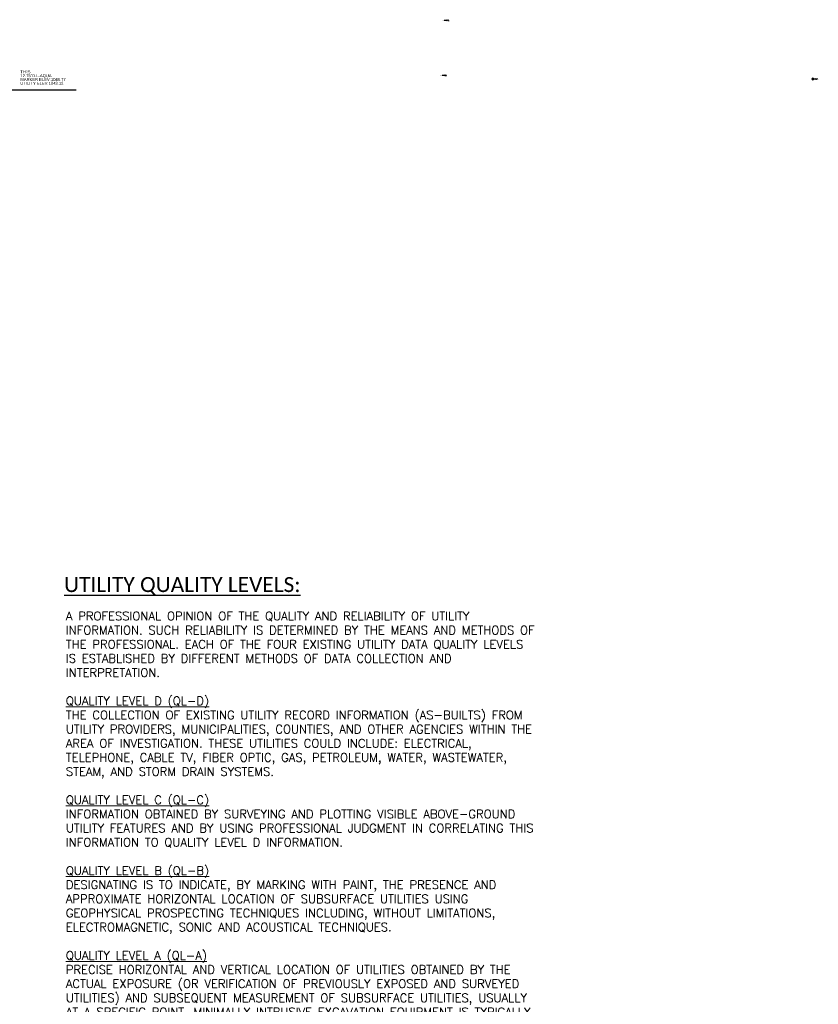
# Model space of a CAD drawing. Header units: feet. Extents: x 2474969 to 2485206, y 498780 to 500682.
# Tile 49 of 69: x 2481486 to 2482615, y 498780 to 500173. Entities that reach past the tile are written whole.
import ezdxf

# ---------------------------------------------------------------- set-up
doc = ezdxf.new("R2010")
doc.units = ezdxf.units.FT
doc.header["$MEASUREMENT"] = 0
for name, color, linetype in [('GE_X_Cells', 2, 'Continuous'), ('SV_P_Control_Cells_Set', 7, 'Continuous'), ('SV_X_Control_Cells_Found', 7, 'Continuous'), ('UT_X_Water', 133, 'waterex')]:
    doc.layers.add(name, color=color, linetype=linetype)
doc.layers.add('GI-TEXT', color=4, linetype='Continuous', lineweight=13)
doc.layers.add('SV_X_Shot_Marker (Construction)', color=2, linetype='Continuous', lineweight=0, transparency=0.5)
doc.styles.add('Legend', font='calibri.ttf')
doc.styles.add('RS080', font='romans.shx', dxfattribs={"height": 0.08})
doc.styles.add('Standard-Linetype-Ex', font='font30.shx')
doc.styles.add('Style-Arial', font='arial.ttf')
doc.linetypes.add('waterex', pattern='A,0.2,-0.1,0.2,-0.1,0.2,-0.1,0.2,-0.1,["W",Standard-Linetype-Ex,S=0.14,R=0,X=0,Y=-0.05],-0.2', length=1.4)

# ---------------------------------------------------------------- blocks, each defined once
blk = doc.blocks.new('PC_2')
at = {"layer": 'GE_X_Cells', "color": 34, "linetype": 'Continuous', "lineweight": 0}
blk.add_circle((0, 0), 0.075, dxfattribs=at)
blk = doc.blocks.new('SVPT_589')
at = {"layer": 'SV_X_Shot_Marker (Construction)', "transparency": 33554495}
for p, q in [((0, 0.025), (0, -0.025)), ((-0.025, 0), (0.025, 0))]:
    blk.add_line(p, q, dxfattribs=at)
blk.add_point((0, 0), dxfattribs=at)
blk = doc.blocks.new('GOVDS_2')
at = {"layer": 'SV_P_Control_Cells_Set', "color": 34, "linetype": 'Continuous', "lineweight": 13}
blk.add_circle((0, 0), 0.06, dxfattribs=at)
at = {"layer": 'SV_P_Control_Cells_Set', "color": 7, "linetype": 'Continuous', "lineweight": 0}
blk.add_solid([(0.042, -0.032), (0, 0.052), (-0.042, -0.032)], dxfattribs=at)
blk = doc.blocks.new('MNAILS_23')
at = {"layer": 'SV_P_Control_Cells_Set', "linetype": 'Continuous', "lineweight": 0}
h = blk.add_hatch(color=7, dxfattribs=at)
edge = h.paths.add_edge_path()
edge.add_arc((0, 0), 0.0249, 0, 360)
at = {"layer": 'SV_P_Control_Cells_Set', "color": 7, "linetype": 'Continuous', "lineweight": 0, "flags": 128}
for points in [[(0.105, -0.04), (0.105, 0.04), (0.13, -0.04), (0.154, 0.04), (0.154, -0.04)], [(0.223, -0.04), (0.223, 0.04), (0.264, -0.04), (0.264, 0.04)], [(0.372, 0.034), (0.371, 0.036), (0.369, 0.037), (0.364, 0.039), (0.358, 0.04), (0.354, 0.04), (0.352, 0.04), (0.345, 0.038), (0.339, 0.034), (0.335, 0.029), (0.334, 0.024), (0.334, 0.02), (0.335, 0.015), (0.339, 0.011), (0.37, -0.008), (0.372, -0.01), (0.373, -0.013), (0.375, -0.017), (0.375, -0.02), (0.374, -0.024), (0.373, -0.027), (0.372, -0.03), (0.371, -0.032), (0.37, -0.034), (0.369, -0.036), (0.367, -0.038), (0.365, -0.039), (0.363, -0.039), (0.358, -0.04), (0.35, -0.04), (0.345, -0.039), (0.338, -0.034), (0.334, -0.031)], [(0.193, -0.029), (0.195, -0.029), (0.197, -0.031), (0.199, -0.033), (0.199, -0.036), (0.197, -0.039), (0.195, -0.04), (0.193, -0.04), (0.191, -0.039), (0.189, -0.036), (0.189, -0.033), (0.191, -0.031), (0.193, -0.029)], [(0.303, -0.029), (0.306, -0.029), (0.308, -0.031), (0.31, -0.033), (0.31, -0.036), (0.308, -0.039), (0.306, -0.04), (0.303, -0.04), (0.302, -0.039), (0.3, -0.036), (0.3, -0.033), (0.302, -0.031), (0.303, -0.029)], [(0.413, -0.029), (0.415, -0.029), (0.417, -0.031), (0.419, -0.033), (0.419, -0.036), (0.417, -0.039), (0.415, -0.04), (0.413, -0.04), (0.411, -0.039), (0.409, -0.036), (0.409, -0.033), (0.411, -0.031), (0.413, -0.029)]]:
    blk.add_lwpolyline(points, dxfattribs=at)
blk = doc.blocks.new('MNAILS_24')
at = {"layer": 'SV_P_Control_Cells_Set', "linetype": 'Continuous', "lineweight": 0}
h = blk.add_hatch(color=7, dxfattribs=at)
edge = h.paths.add_edge_path()
edge.add_arc((0, 0), 0.0249, 0, 360)
at = {"layer": 'SV_P_Control_Cells_Set', "color": 7, "linetype": 'Continuous', "lineweight": 0, "flags": 128}
for points in [[(0.105, -0.04), (0.105, 0.04), (0.13, -0.04), (0.154, 0.04), (0.154, -0.04)], [(0.223, -0.04), (0.223, 0.04), (0.264, -0.04), (0.264, 0.04)], [(0.372, 0.034), (0.371, 0.036), (0.369, 0.037), (0.364, 0.039), (0.358, 0.04), (0.354, 0.04), (0.352, 0.04), (0.345, 0.038), (0.339, 0.034), (0.335, 0.029), (0.334, 0.024), (0.334, 0.02), (0.335, 0.015), (0.339, 0.011), (0.37, -0.008), (0.372, -0.01), (0.373, -0.013), (0.375, -0.017), (0.375, -0.02), (0.374, -0.024), (0.373, -0.027), (0.372, -0.03), (0.371, -0.032), (0.37, -0.034), (0.369, -0.036), (0.367, -0.038), (0.365, -0.039), (0.363, -0.039), (0.358, -0.04), (0.35, -0.04), (0.345, -0.039), (0.338, -0.034), (0.334, -0.031)], [(0.193, -0.029), (0.195, -0.029), (0.197, -0.031), (0.199, -0.033), (0.199, -0.036), (0.197, -0.039), (0.195, -0.04), (0.193, -0.04), (0.191, -0.039), (0.189, -0.036), (0.189, -0.033), (0.191, -0.031), (0.193, -0.029)], [(0.303, -0.029), (0.306, -0.029), (0.308, -0.031), (0.31, -0.033), (0.31, -0.036), (0.308, -0.039), (0.306, -0.04), (0.303, -0.04), (0.302, -0.039), (0.3, -0.036), (0.3, -0.033), (0.302, -0.031), (0.303, -0.029)], [(0.413, -0.029), (0.415, -0.029), (0.417, -0.031), (0.419, -0.033), (0.419, -0.036), (0.417, -0.039), (0.415, -0.04), (0.413, -0.04), (0.411, -0.039), (0.409, -0.036), (0.409, -0.033), (0.411, -0.031), (0.413, -0.029)]]:
    blk.add_lwpolyline(points, dxfattribs=at)
blk = doc.blocks.new('MNAIL')
at = {"layer": 'SV_X_Control_Cells_Found', "color": 7, "linetype": 'Continuous', "lineweight": 0, "flags": 128}
for points in [[(0.072, -0.04), (0.072, 0.04), (0.097, -0.04), (0.122, 0.04), (0.122, -0.04)], [(0.191, -0.04), (0.191, 0.04), (0.232, -0.04), (0.232, 0.04)], [(0.339, 0.04), (0.301, 0.04), (0.301, -0.04)], [(0.301, 0.001), (0.328, 0.001)], [(0.16, -0.03), (0.163, -0.03), (0.165, -0.031), (0.166, -0.034), (0.166, -0.037), (0.165, -0.039), (0.163, -0.04), (0.16, -0.04), (0.159, -0.039), (0.157, -0.037), (0.157, -0.034), (0.159, -0.031), (0.16, -0.03)], [(0.271, -0.03), (0.274, -0.03), (0.275, -0.031), (0.277, -0.034), (0.277, -0.037), (0.275, -0.039), (0.274, -0.04), (0.271, -0.04), (0.269, -0.039), (0.268, -0.037), (0.268, -0.034), (0.269, -0.031), (0.271, -0.03)], [(0.378, -0.03), (0.381, -0.03), (0.383, -0.031), (0.385, -0.034), (0.385, -0.037), (0.383, -0.039), (0.381, -0.04), (0.378, -0.04), (0.377, -0.039), (0.375, -0.037), (0.375, -0.034), (0.377, -0.031), (0.378, -0.03)]]:
    blk.add_lwpolyline(points, dxfattribs=at)
at = {"layer": 'SV_X_Control_Cells_Found', "color": 7, "linetype": 'Continuous', "lineweight": 0}
blk.add_circle((0, 0), 0.0249, dxfattribs=at)

msp = doc.modelspace()

# ---------------------------------------------------------------- linework, layer by layer
at = {"layer": 'UT_X_Water'}
msp.add_line((2481364.5, 500074), (2481565.5, 500074), dxfattribs=at)

# ---------------------------------------------------------------- block references
at = {"layer": 'GE_X_Cells', "color": 34, "linetype": 'Continuous', "lineweight": 0, "xscale": 20, "yscale": 20, "zscale": 20}
msp.add_blockref('PC_2', (2482607.6, 500089.1, 1049.7), dxfattribs=at)
at = {"layer": 'SV_P_Control_Cells_Set', "color": 7, "linetype": 'Continuous', "lineweight": 0, "xscale": 20, "yscale": 20, "zscale": 20}
for name, p in [('MNAILS_23', (2482084.6, 500172.2, 1055.5)), ('MNAILS_24', (2482081.7, 500094.4, 1055.4)), ('GOVDS_2', (2482607.6, 500089.1, 1049.5))]:
    msp.add_blockref(name, p, dxfattribs=at)
at = {"layer": 'SV_X_Control_Cells_Found', "color": 7, "linetype": 'Continuous', "lineweight": 0, "xscale": 20, "yscale": 20, "zscale": 20}
msp.add_blockref('MNAIL', (2482607.6, 500089.1, 1052.6), dxfattribs=at)
at = {"layer": 'SV_X_Shot_Marker (Construction)', "transparency": 33554495, "xscale": 20, "yscale": 20, "zscale": 20}
msp.add_blockref('SVPT_589', (2482607.6, 500089.1, 1049.7), dxfattribs=at)

# ---------------------------------------------------------------- texts
at = {"layer": 'Defpoints', "color": 7, "insert": (2481486.7, 500101.3, 2179.5), "char_height": 4.167, "attachment_point": 1, "rotation": 360, "line_spacing_factor": 0.776524, "style": 'Style-Arial'}
msp.add_mtext('TH#5\\P12.75"D.I.-AQUA\\PMARKER ELEV:1049.77\\PUTILITY ELEV:1043.12', dxfattribs=at)
at = {"layer": 'GI-TEXT', "color": 3, "linetype": 'Continuous', "lineweight": 30, "style": 'Legend'}
msp.add_text('%%uUTILITY QUALITY LEVELS:%%U', height=21.179, rotation=0, dxfattribs=at).set_placement((2481548.5, 499363.3, 1108.2))
at = {"layer": 'GI-TEXT', "linetype": 'Continuous', "insert": (2481551, 499335.4, 1108.2), "char_height": 12.0013, "width": 718.295, "attachment_point": 1, "style": 'RS080'}
msp.add_mtext('A PROFESSIONAL OPINION OF THE QUALITY AND RELIABILITY OF UTILITY INFORMATION. SUCH RELIABILITY IS DETERMINED BY THE MEANS AND METHODS OF THE PROFESSIONAL. EACH OF THE FOUR EXISTING UTILITY DATA QUALITY LEVELS IS ESTABLISHED BY DIFFERENT METHODS OF DATA COLLECTION AND INTERPRETATION.\\P\\P\\LQUALITY LEVEL D (QL-D)\\P\\lTHE COLLECTION OF EXISTING UTILITY RECORD INFORMATION (AS-BUILTS) FROM UTILITY PROVIDERS, MUNICIPALITIES, COUNTIES, AND OTHER AGENCIES WITHIN THE AREA OF INVESTIGATION. THESE UTILITIES COULD INCLUDE: ELECTRICAL, TELEPHONE, CABLE TV, FIBER OPTIC, GAS, PETROLEUM, WATER, WASTEWATER, STEAM, AND STORM DRAIN SYSTEMS.\\P\\P\\LQUALITY LEVEL C (QL-C)\\l \\PINFORMATION OBTAINED BY SURVEYING AND PLOTTING VISIBLE ABOVE-GROUND UTILITY FEATURES AND BY USING PROFESSIONAL JUDGMENT IN CORRELATING THIS INFORMATION TO QUALITY LEVEL D INFORMATION. \\P \\P\\LQUALITY LEVEL B (QL-B)\\l \\PDESIGNATING IS TO INDICATE, BY MARKING WITH PAINT, THE PRESENCE AND APPROXIMATE HORIZONTAL LOCATION OF SUBSURFACE UTILITIES USING GEOPHYSICAL PROSPECTING TECHNIQUES INCLUDING, WITHOUT LIMITATIONS, ELECTROMAGNETIC, SONIC AND ACOUSTICAL TECHNIQUES.\\P\\P\\LQUALITY LEVEL A (QL-A)\\P\\lPRECISE HORIZONTAL AND VERTICAL LOCATION OF UTILITIES OBTAINED BY THE ACTUAL EXPOSURE (OR VERIFICATION OF PREVIOUSLY EXPOSED AND SURVEYED UTILITIES) AND SUBSEQUENT MEASUREMENT OF SUBSURFACE UTILITIES, USUALLY AT A SPECIFIC POINT. MINIMALLY INTRUSIVE EXCAVATION EQUIPMENT IS TYPICALLY USED TO MINIMIZE THE POTENTIAL FOR UTILITY DAMAGE. A PRECISE HORIZONTAL AND VERTICAL LOCATION, AS WELL AS OTHER UTILITY ATTRIBUTES, IS SHOWN ON PLAN DOCUMENTS.', dxfattribs=at)

doc.saveas('drawing.dxf')
